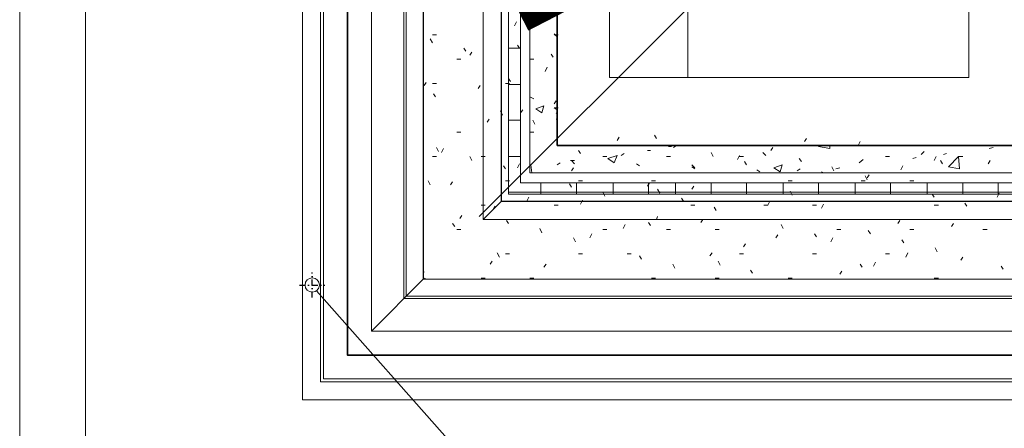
# Model space of a CAD drawing. Header units: millimetres. Extents: x -740 to 33545, y 5178 to 22494.
# Tile 50 of 256: x 8574 to 9395, y 5992 to 6333. Entities that reach past the tile are written whole.
import ezdxf
from ezdxf.lldxf.tags import DXFTag

# ---------------------------------------------------------------- set-up
doc = ezdxf.new("R2010")
doc.units = ezdxf.units.MM
doc.header["$MEASUREMENT"] = 0
doc.linetypes.add('AUSGEZOGEN', pattern=[0])
doc.linetypes.add('STRICHPUNKTX2', pattern=[2, 1, -0.5, 0, -0.5])
doc.layers.add('_B___I__', color=252, linetype='AUSGEZOGEN')
for name, color, linetype, lineweight in [('_IS_EKO_opis', 7, 'Continuous', 18), ('_IS_Nawiew', 5, 'Continuous', 20), ('_IS_Wywiew', 1, 'Continuous', 20), ('A_izolacja', 252, 'Continuous', 9), ('A_l.przerywana', 252, 'ICAD_ISO03W100', 9), ('A_l.widokowa', 252, 'Continuous', 18), ('l. przerywana', 252, 'ICAD_ISO03W100', 9), ('l.przerywana', 252, 'ICAD_ISO03W100', 5), ('Nowe_820-G Rysunki Obrazki_Nr_pióra__101', 252, 'Continuous', 5), ('Nowe_820-G Rysunki Obrazki_Nr_pióra__19', 252, 'Continuous', 0), ('Nowe_820-G Rysunki Obrazki_Nr_pióra__22', 252, 'Continuous', 25), ('Nowe_820-G Rysunki Obrazki_Nr_pióra__23', 252, 'Continuous', 15), ('wymiarowanie', 252, 'Continuous', 9)]:
    doc.layers.add(name, color=color, linetype=linetype, lineweight=lineweight)
doc.styles.add('styl2', font='simplex.shx')
tags = doc.linetypes.add('ICAD_ISO03W100', pattern=[30, 12, -18]).pattern_tags.tags
tags[6:7] = [DXFTag(74, 4), DXFTag(75, 0), DXFTag(340, '0'), DXFTag(46, 1.0), DXFTag(50, 0.0), DXFTag(44, 0.0), DXFTag(45, 0.0)]
tags[4:5] = [DXFTag(74, 4), DXFTag(75, 0), DXFTag(340, '0'), DXFTag(46, 1.0), DXFTag(50, 0.0), DXFTag(44, 0.0), DXFTag(45, 0.0)]
doc.dimstyles.new('Skala 1-100', dxfattribs={"dimtxt": 17, "dimasz": 7, "dimexe": 1, "dimexo": 1, "dimgap": 1.5, "dimtad": 1, "dimdec": 1, "dimrnd": 0.5, "dimtxsty": 'styl2', "dimblk": 'ARCHTICK', "dimcen": 7, "dimadec": 0, "dimazin": 0, "dimtfac": 1, "dimtdec": 1, "dimtmove": 1, "dimatfit": 3, "dimldrblk": 'ARCHTICK', "dimfxl": 0, "dimlwd": -1, "dimlwe": -1, "dimarcsym": 0})

# ---------------------------------------------------------------- blocks, each defined once
blk = doc.blocks.new('_ArchTick')
at = {"color": 0, "linetype": 'ByBlock', "const_width": 0.15}
blk.add_lwpolyline([(-0.5, -0.5), (0.5, 0.5)], dxfattribs=at)

msp = doc.modelspace()

# ---------------------------------------------------------------- linework, layer by layer
at = {"layer": '_B___I__', "linetype": 'STRICHPUNKTX2', "ltscale": 5}
for p, q in [((8817.751912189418, 6101.190371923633), (8817.751912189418, 6122.190371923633)), ((8807.251912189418, 6111.690371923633), (8828.251912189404, 6111.690371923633))]:
    msp.add_line(p, q, dxfattribs=at)
at = {"layer": '_IS_Nawiew'}
for p in [(9065.678877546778, 6665.799328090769), (9131.207384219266, 6284.854763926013)]:
    msp.add_line(p, (9065.675313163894, 6284.854763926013), dxfattribs=at)
at = {"layer": '_IS_Wywiew'}
for p, q in [((9365.493368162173, 6384.854763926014), (9365.493368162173, 6284.854763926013)), ((9131.207384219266, 6364.854337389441), (9131.207384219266, 6284.854763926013)), ((9365.493368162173, 6284.854763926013), (9131.207384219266, 6284.854763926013))]:
    msp.add_line(p, q, dxfattribs=at)
at = {"layer": 'A_izolacja', "lineweight": 35}
msp.add_line((9022.125109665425, 6228.217759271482), (9662.158442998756, 6228.217759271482), dxfattribs=at)
msp.add_lwpolyline([(9022.125109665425, 6228.217759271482), (9022.125109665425, 7547.45775927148), (9468.318442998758, 7547.45775927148), (9468.318442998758, 7014.771092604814), (9468.318442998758, 7013.077759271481), (9568.44385225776, 7013.077759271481)], dxfattribs=at)
at = {"layer": 'A_l.przerywana', "lineweight": 35}
msp.add_lwpolyline([(8847.185109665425, 7722.39775927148), (8847.185109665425, 6053.277759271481), (11882.32510966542, 6053.277759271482), (11882.32510966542, 7728.191092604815), (11086.25177633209, 7728.191092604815), (11086.25177633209, 7188.017759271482), (9643.258442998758, 7188.017759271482), (9643.258442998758, 7722.39775927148)], close=True, dxfattribs=at)
at = {"layer": 'A_l.przerywana', "linetype": 'ICAD_ISO03W100', "lineweight": 13}
for points in [[(8867.185109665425, 6116.457759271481), (8867.185109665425, 7665.011092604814)], [(8910.365109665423, 7659.21775927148), (8910.365109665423, 6116.457759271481)], [(8867.185109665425, 6116.457759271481), (8867.185109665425, 6073.277759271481)], [(8910.365109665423, 6116.457759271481), (8867.185109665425, 6073.277759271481)], [(8910.365109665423, 6116.457759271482), (11819.14510966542, 6116.457759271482)], [(8867.185109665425, 6073.277759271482), (11819.14510966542, 6073.277759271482)]]:
    msp.add_lwpolyline(points, dxfattribs=at)
at = {"layer": 'A_l.przerywana', "linetype": 'ICAD_ISO03W100', "lineweight": 5}
msp.add_lwpolyline([(8910.365109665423, 7659.21775927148), (8910.365109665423, 6116.457759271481)], dxfattribs=at)
at = {"layer": 'A_l.widokowa'}
for points in [[(8809.685109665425, 7759.89775927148), (8809.685109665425, 6015.777759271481), (11919.82510966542, 6015.777759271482), (11919.82510966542, 7765.691092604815), (11048.75177633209, 7765.691092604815), (11048.75177633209, 7225.517759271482), (9680.758442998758, 7225.517759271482), (9680.758442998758, 7759.89775927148)], [(8824.685109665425, 7744.89775927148), (8824.685109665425, 6030.777759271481), (11904.82510966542, 6030.777759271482), (11904.82510966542, 7750.691092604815), (11063.75177633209, 7750.691092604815), (11063.75177633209, 7210.517759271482), (9665.758442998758, 7210.517759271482), (9665.758442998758, 7744.89775927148)], [(8827.185109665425, 7742.39775927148), (8827.185109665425, 6033.277759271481), (11902.32510966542, 6033.277759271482), (11902.32510966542, 7748.191092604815), (11066.25177633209, 7748.191092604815), (11066.25177633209, 7208.017759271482), (9663.258442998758, 7208.017759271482), (9663.258442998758, 7742.39775927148)], [(8894.250074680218, 7675.332794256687), (8894.250074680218, 6100.342724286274), (11835.26014465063, 6100.342724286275), (11835.26014465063, 7681.126127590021), (11133.31674134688, 7681.126127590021), (11133.31674134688, 7140.952794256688), (9596.193477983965, 7140.952794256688), (9596.193477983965, 7675.332794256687)], [(8896.250074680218, 7673.332794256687), (8896.250074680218, 6102.342724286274), (11833.26014465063, 6102.342724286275), (11833.26014465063, 7679.126127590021), (11135.31674134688, 7679.126127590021), (11135.31674134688, 7138.952794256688), (9594.193477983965, 7138.952794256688), (9594.193477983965, 7673.332794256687)]]:
    msp.add_lwpolyline(points, close=True, dxfattribs=at)
at = {"layer": 'l. przerywana', "ltscale": 0.2}
msp.add_circle((8817.751912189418, 6111.690371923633), 6.000000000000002, dxfattribs=at)
at = {"layer": 'l.przerywana'}
msp.add_line((8957.078734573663, 6168.928119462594), (9410.994307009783, 6622.845291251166), dxfattribs=at)
msp.add_lwpolyline([(9904.185109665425, 7702.39775927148), (8867.185109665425, 7702.39775927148), (8867.185109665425, 6073.277759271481), (11862.32510966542, 6073.277759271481), (11862.32510966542, 7708.191092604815), (11106.25177633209, 7708.191092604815), (11106.25177633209, 7168.017759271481), (9904.185109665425, 7168.017759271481), (9904.185109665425, 7702.39775927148), (8867.185109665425, 7702.39775927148)], dxfattribs=at)
msp.add_lwpolyline([(9904.185109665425, 7702.39775927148), (8867.185109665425, 7702.39775927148), (8867.185109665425, 6073.277759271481), (11862.32510966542, 6073.277759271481), (11862.32510966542, 7708.191092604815), (11106.25177633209, 7708.191092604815), (11106.25177633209, 7168.017759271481), (9904.185109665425, 7168.017759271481), (9904.185109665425, 7702.39775927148), (8867.185109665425, 7702.39775927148)], dxfattribs=at)
msp.add_lwpolyline([(8910.51327504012, 7659.069593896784), (8910.51327504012, 6116.605924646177), (11818.99694429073, 6116.605924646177), (11818.99694429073, 7664.862927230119), (11149.57994170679, 7664.862927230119), (11149.57994170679, 7124.689593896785), (9860.856944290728, 7124.689593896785), (9860.856944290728, 7659.069593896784)], close=True, dxfattribs=at)
at = {"layer": 'Nowe_820-G Rysunki Obrazki_Nr_pióra__101', "linetype": 'Continuous', "lineweight": 5}
for points in [[(8960.318442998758, 7615.057759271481), (8960.318442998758, 6166.411092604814)], [(8981.485109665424, 6187.577759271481), (8981.485109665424, 7593.891092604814)], [(8991.645109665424, 6196.891092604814), (8991.645109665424, 7584.57775927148)], [(8999.265109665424, 6205.357759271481), (8999.265109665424, 7576.111092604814)], [(9019.585109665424, 6321.351092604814), (9022.125109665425, 6318.811092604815)], [(8981.485109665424, 6309.497759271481), (8991.645109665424, 6309.497759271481)], [(8981.485109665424, 6279.017759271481), (8991.645109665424, 6279.017759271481)], [(8999.265109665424, 6268.857759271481), (9002.651776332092, 6267.164425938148)], [(9004.345109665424, 6258.697759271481), (9011.118442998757, 6261.237759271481)], [(9009.425109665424, 6255.311092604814), (9011.118442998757, 6261.237759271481)], [(9019.585109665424, 6259.544425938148), (9022.125109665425, 6257.851092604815)], [(9004.345109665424, 6258.697759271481), (9009.425109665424, 6255.311092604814)], [(9021.278442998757, 6255.311092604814), (9022.125109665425, 6254.464425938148)], [(8981.485109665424, 6249.384425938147), (8991.645109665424, 6249.384425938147)], [(9021.278442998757, 6250.231092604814), (9022.125109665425, 6250.231092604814)], [(9114.891776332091, 6227.371092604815), (9117.431776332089, 6227.371092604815)], [(9119.125109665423, 6226.524425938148), (9121.665109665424, 6228.217759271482)], [(9240.198442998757, 6227.371092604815), (9241.045109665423, 6228.217759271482)], [(9240.198442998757, 6227.371092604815), (9249.51177633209, 6225.677759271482)], [(9249.51177633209, 6225.677759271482), (9249.51177633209, 6228.217759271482)], [(9382.438442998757, 6225.677759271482), (9385.825109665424, 6226.524425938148)], [(8981.485109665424, 6218.904425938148), (8991.645109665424, 6218.904425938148)], [(9064.458442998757, 6217.211092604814), (9072.078442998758, 6219.751092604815)], [(9069.538442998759, 6213.824425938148), (9072.078442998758, 6219.751092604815)], [(9075.465109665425, 6219.751092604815), (9078.005109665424, 6221.444425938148)], [(9097.478442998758, 6223.984425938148), (9100.018442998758, 6223.984425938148)], [(9193.63177633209, 6222.291092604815), (9196.17177633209, 6219.751092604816)], [(9325.711776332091, 6220.597759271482), (9328.251776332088, 6223.137759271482)], [(9344.338442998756, 6220.597759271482), (9346.878442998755, 6221.444425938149)], [(9348.57177633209, 6210.437759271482), (9357.038442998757, 6218.904425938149)], [(9357.885109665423, 6208.744425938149), (9357.038442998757, 6218.904425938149)], [(8999.265109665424, 6211.284425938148), (9000.11177633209, 6212.131092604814)], [(9000.958442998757, 6205.357759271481), (9000.11177633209, 6212.131092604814)], [(9022.125109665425, 6212.131092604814), (9024.665109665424, 6213.824425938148)], [(9033.131776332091, 6215.517759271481), (9036.518442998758, 6215.517759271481)], [(9033.978442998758, 6215.517759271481), (9036.518442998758, 6212.977759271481)], [(9064.458442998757, 6217.211092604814), (9069.538442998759, 6213.824425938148)], [(9088.165109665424, 6212.977759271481), (9090.705109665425, 6211.284425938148)], [(9134.365109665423, 6212.131092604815), (9136.905109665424, 6209.591092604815)], [(9134.365109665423, 6210.437759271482), (9136.905109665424, 6208.744425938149)], [(9202.945109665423, 6209.591092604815), (9209.718442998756, 6212.131092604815)], [(9208.025109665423, 6206.204425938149), (9209.718442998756, 6212.131092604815)], [(9274.065109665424, 6213.824425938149), (9277.451776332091, 6216.364425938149)], [(9318.938442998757, 6217.211092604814), (9321.478442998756, 6218.057759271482)], [(9348.57177633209, 6210.437759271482), (9357.885109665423, 6208.744425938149)], [(8999.265109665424, 6205.357759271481), (9000.958442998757, 6205.357759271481)], [(9662.158442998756, 6205.357759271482), (8999.265109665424, 6205.357759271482)], [(9072.078442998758, 6205.357759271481), (9072.925109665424, 6205.357759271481)], [(9188.551776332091, 6207.897759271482), (9191.09177633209, 6206.204425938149)], [(9202.945109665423, 6209.591092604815), (9208.025109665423, 6206.204425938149)], [(9222.418442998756, 6207.051092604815), (9224.958442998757, 6208.744425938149)], [(9242.738442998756, 6206.204425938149), (9244.43177633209, 6205.357759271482)], [(9254.59177633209, 6208.744425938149), (9257.978442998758, 6209.591092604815)], [(9662.158442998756, 6196.891092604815), (8991.645109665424, 6196.891092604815)], [(9008.578442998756, 6187.577759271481), (9008.578442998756, 6196.891092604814)], [(9038.211776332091, 6187.577759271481), (9038.211776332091, 6196.891092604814)], [(9068.69177633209, 6187.577759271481), (9068.69177633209, 6196.891092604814)], [(9098.325109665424, 6187.577759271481), (9098.325109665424, 6196.891092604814)], [(9120.818442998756, 6187.577759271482), (9120.818442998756, 6196.891092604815)], [(9150.451776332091, 6187.577759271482), (9150.451776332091, 6196.891092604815)], [(9180.085109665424, 6187.577759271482), (9180.085109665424, 6196.891092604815)], [(9210.565109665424, 6187.577759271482), (9210.565109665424, 6196.891092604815)], [(9240.198442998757, 6187.577759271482), (9240.198442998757, 6196.891092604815)], [(9270.678442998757, 6187.577759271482), (9270.678442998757, 6196.891092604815)], [(9300.31177633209, 6187.577759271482), (9300.31177633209, 6196.891092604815)], [(9330.791776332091, 6187.577759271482), (9330.791776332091, 6196.891092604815)], [(9360.425109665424, 6187.577759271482), (9360.425109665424, 6196.891092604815)], [(9390.058442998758, 6187.577759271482), (9390.058442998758, 6196.891092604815)], [(8981.485109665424, 6189.271092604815), (9662.158442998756, 6189.271092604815)], [(9662.158442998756, 6187.577759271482), (8981.485109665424, 6187.577759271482)], [(8960.318442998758, 6166.411092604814), (8975.558442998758, 6181.651092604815)], [(8960.318442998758, 6166.411092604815), (11769.19177633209, 6166.411092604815)]]:
    msp.add_lwpolyline(points, dxfattribs=at)
at = {"layer": 'Nowe_820-G Rysunki Obrazki_Nr_pióra__19', "linetype": 'Continuous', "lineweight": 0}
for points in [[(8988.258442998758, 6331.511092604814), (8986.565109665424, 6328.124425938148)], [(8917.985109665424, 6313.731092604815), (8916.291776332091, 6317.117759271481)], [(8917.985109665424, 6320.504425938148), (8921.371776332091, 6320.504425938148)], [(9019.585109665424, 6320.504425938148), (9022.971776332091, 6320.504425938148)], [(8945.925109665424, 6306.957759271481), (8944.231776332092, 6309.497759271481)], [(8990.798442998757, 6309.497759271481), (8989.105109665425, 6312.037759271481)], [(8951.005109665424, 6306.111092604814), (8949.311776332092, 6303.571092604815)], [(9018.738442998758, 6301.877759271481), (9017.045109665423, 6304.417759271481)], [(8938.305109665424, 6300.184425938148), (8941.69177633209, 6300.184425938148)], [(8999.265109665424, 6300.184425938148), (9002.651776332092, 6300.184425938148)], [(9013.658442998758, 6293.411092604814), (9011.965109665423, 6290.024425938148)], [(8983.178442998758, 6281.557759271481), (8981.485109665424, 6284.097759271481)], [(8912.905109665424, 6280.711092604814), (8911.211776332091, 6278.171092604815)], [(8917.985109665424, 6279.864425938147), (8921.371776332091, 6279.864425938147)], [(8957.778442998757, 6278.171092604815), (8956.085109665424, 6275.631092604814)], [(8978.945109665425, 6279.864425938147), (8982.33177633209, 6279.864425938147)], [(8920.525109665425, 6268.857759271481), (8918.83177633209, 6271.397759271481)], [(9021.278442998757, 6265.471092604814), (9019.585109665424, 6262.931092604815)], [(9019.585109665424, 6259.544425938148), (9022.971776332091, 6259.544425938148)], [(8976.405109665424, 6253.617759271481), (8974.711776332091, 6257.004425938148)], [(8993.338442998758, 6257.851092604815), (8991.645109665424, 6255.311092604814)], [(8965.398442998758, 6250.231092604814), (8963.705109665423, 6247.691092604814)], [(9003.498442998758, 6245.997759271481), (9001.805109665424, 6249.384425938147)], [(8938.305109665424, 6239.224425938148), (8941.69177633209, 6239.224425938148)], [(8999.265109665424, 6239.224425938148), (9002.651776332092, 6239.224425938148)], [(9073.77177633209, 6234.991092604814), (9072.078442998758, 6232.451092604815)], [(9105.098442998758, 6234.144425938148), (9103.405109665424, 6236.684425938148)], [(8923.065109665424, 6223.137759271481), (8921.371776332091, 6226.524425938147)], [(9202.098442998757, 6226.524425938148), (9200.405109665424, 6223.984425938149)], [(9230.038442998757, 6234.144425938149), (9228.345109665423, 6231.604425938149)], [(9274.91177633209, 6231.604425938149), (9273.218442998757, 6228.217759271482)], [(8917.985109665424, 6218.904425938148), (8921.371776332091, 6218.904425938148)], [(8927.298442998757, 6225.677759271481), (8925.605109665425, 6222.291092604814)], [(8951.005109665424, 6215.517759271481), (8949.311776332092, 6218.904425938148)], [(8958.625109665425, 6218.904425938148), (8962.01177633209, 6218.904425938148)], [(9041.598442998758, 6221.444425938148), (9039.905109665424, 6223.984425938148)], [(9060.225109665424, 6218.904425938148), (9063.61177633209, 6218.904425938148)], [(9113.198442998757, 6218.904425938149), (9116.585109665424, 6218.904425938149)], [(9152.145109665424, 6218.904425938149), (9150.451776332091, 6222.291092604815)], [(9174.158442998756, 6219.751092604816), (9172.465109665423, 6216.364425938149)], [(9174.158442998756, 6218.904425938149), (9177.545109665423, 6218.904425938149)], [(9296.078442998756, 6218.904425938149), (9299.465109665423, 6218.904425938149)], [(9338.41177633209, 6218.904425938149), (9336.718442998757, 6215.517759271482)], [(9357.038442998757, 6218.904425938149), (9360.425109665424, 6218.904425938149)], [(8978.945109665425, 6208.744425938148), (8977.25177633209, 6211.284425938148)], [(8990.798442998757, 6212.977759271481), (8989.105109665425, 6209.591092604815)], [(9180.085109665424, 6212.131092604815), (9178.391776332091, 6214.671092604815)], [(9225.805109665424, 6214.671092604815), (9224.11177633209, 6217.211092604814)], [(9252.898442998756, 6207.051092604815), (9251.205109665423, 6210.437759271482)], [(9310.47177633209, 6211.284425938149), (9308.778442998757, 6207.897759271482)], [(9343.49177633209, 6212.977759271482), (9341.798442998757, 6215.517759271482)], [(9383.285109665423, 6215.517759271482), (9381.59177633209, 6212.977759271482)], [(9035.67177633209, 6209.591092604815), (9033.978442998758, 6207.051092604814)], [(9280.838442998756, 6199.431092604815), (9279.145109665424, 6202.817759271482)], [(9282.531776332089, 6203.664425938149), (9280.838442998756, 6201.124425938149)], [(8916.291776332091, 6195.197759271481), (8914.598442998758, 6198.584425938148)], [(8934.918442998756, 6197.737759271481), (8933.225109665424, 6195.197759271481)], [(8978.945109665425, 6198.584425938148), (8982.33177633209, 6198.584425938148)], [(9033.978442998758, 6193.504425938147), (9032.285109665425, 6196.044425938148)], [(9039.905109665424, 6198.584425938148), (9043.291776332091, 6198.584425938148)], [(9099.17177633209, 6196.891092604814), (9097.478442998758, 6194.351092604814)], [(9100.865109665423, 6198.584425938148), (9104.251776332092, 6198.584425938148)], [(9136.058442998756, 6194.351092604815), (9134.365109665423, 6191.811092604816)], [(9214.798442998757, 6198.584425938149), (9218.185109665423, 6198.584425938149)], [(9275.758442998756, 6198.584425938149), (9279.145109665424, 6198.584425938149)], [(9316.398442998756, 6198.584425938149), (9319.785109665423, 6198.584425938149)], [(9061.918442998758, 6185.884425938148), (9060.225109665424, 6189.271092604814)], [(9107.638442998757, 6188.424425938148), (9105.945109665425, 6191.811092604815)], [(9218.185109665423, 6186.731092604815), (9216.49177633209, 6190.117759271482)], [(9336.718442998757, 6185.037759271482), (9335.025109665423, 6187.577759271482)], [(9390.905109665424, 6188.424425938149), (9389.211776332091, 6185.037759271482)], [(8958.625109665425, 6178.264425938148), (8962.01177633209, 6178.264425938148)], [(8970.478442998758, 6177.417759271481), (8968.785109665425, 6174.877759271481)], [(8998.418442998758, 6185.037759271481), (8996.725109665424, 6181.651092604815)], [(9019.585109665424, 6178.264425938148), (9022.971776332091, 6178.264425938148)], [(9043.291776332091, 6182.497759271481), (9041.598442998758, 6179.111092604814)], [(9127.591776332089, 6181.651092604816), (9125.898442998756, 6184.191092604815)], [(9133.518442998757, 6178.264425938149), (9136.905109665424, 6178.264425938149)], [(9194.478442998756, 6178.264425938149), (9197.865109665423, 6178.264425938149)], [(9199.558442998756, 6181.651092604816), (9197.865109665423, 6178.264425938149)], [(9235.118442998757, 6178.264425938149), (9238.505109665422, 6178.264425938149)], [(9244.43177633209, 6179.111092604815), (9242.738442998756, 6175.724425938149)], [(9336.718442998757, 6178.264425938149), (9340.105109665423, 6178.264425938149)], [(9363.81177633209, 6177.417759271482), (9362.118442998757, 6179.957759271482)], [(8942.538442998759, 6169.797759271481), (8940.845109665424, 6167.257759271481)], [(9105.945109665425, 6168.951092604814), (9105.098442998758, 6166.411092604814)], [(9154.685109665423, 6174.031092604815), (9152.99177633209, 6176.571092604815)], [(8936.61177633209, 6160.484425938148), (8934.918442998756, 6163.024425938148)], [(8981.485109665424, 6163.024425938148), (8979.791776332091, 6165.564425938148)], [(9078.85177633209, 6162.177759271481), (9077.158442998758, 6158.791092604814)], [(9100.018442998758, 6161.331092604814), (9098.325109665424, 6163.871092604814)], [(9143.678442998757, 6166.411092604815), (9141.985109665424, 6163.871092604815)], [(9210.565109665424, 6158.791092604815), (9208.87177633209, 6162.177759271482)], [(9307.93177633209, 6165.564425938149), (9306.238442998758, 6163.024425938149)], [(9352.805109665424, 6163.024425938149), (9351.111776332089, 6160.484425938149)], [(8938.305109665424, 6157.944425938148), (8941.69177633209, 6157.944425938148)], [(9009.425109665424, 6155.404425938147), (9007.731776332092, 6158.791092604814)], [(9050.911776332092, 6154.557759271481), (9049.218442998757, 6151.171092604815)], [(9060.225109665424, 6157.944425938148), (9063.61177633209, 6157.944425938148)], [(9113.198442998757, 6157.944425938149), (9116.585109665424, 6157.944425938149)], [(9153.838442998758, 6157.944425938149), (9157.225109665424, 6157.944425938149)], [(9206.33177633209, 6153.711092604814), (9204.638442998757, 6151.171092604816)], [(9238.505109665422, 6152.017759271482), (9236.81177633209, 6154.557759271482)], [(9255.438442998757, 6157.944425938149), (9258.825109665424, 6157.944425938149)], [(9283.378442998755, 6154.557759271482), (9281.685109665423, 6157.097759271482)], [(9316.398442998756, 6157.944425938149), (9319.785109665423, 6157.944425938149)], [(9377.358442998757, 6157.944425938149), (9380.745109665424, 6157.944425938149)], [(9037.365109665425, 6147.784425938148), (9035.67177633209, 6151.171092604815)], [(9179.238442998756, 6146.091092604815), (9177.545109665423, 6143.551092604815)], [(9252.051776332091, 6151.171092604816), (9250.358442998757, 6147.784425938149)], [(9311.318442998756, 6146.937759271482), (9309.625109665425, 6149.477759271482)], [(8973.865109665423, 6135.084425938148), (8972.17177633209, 6138.471092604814)], [(8978.945109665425, 6137.624425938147), (8982.33177633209, 6137.624425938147)], [(9039.905109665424, 6137.624425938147), (9043.291776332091, 6137.624425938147)], [(9080.545109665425, 6137.624425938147), (9083.93177633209, 6137.624425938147)], [(9151.298442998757, 6138.471092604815), (9149.605109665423, 6135.931092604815)], [(9174.158442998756, 6137.624425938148), (9177.545109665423, 6137.624425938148)], [(9235.118442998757, 6137.624425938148), (9238.505109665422, 6137.624425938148)], [(9296.078442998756, 6137.624425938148), (9299.465109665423, 6137.624425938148)], [(9314.705109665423, 6138.471092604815), (9313.01177633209, 6135.084425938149)], [(9339.258442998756, 6139.317759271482), (9337.565109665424, 6142.704425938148)], [(8967.938442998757, 6131.697759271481), (8966.245109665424, 6129.157759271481)], [(9012.811776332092, 6129.157759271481), (9011.118442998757, 6126.617759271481)], [(9092.398442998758, 6133.391092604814), (9090.705109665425, 6135.931092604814)], [(9120.338442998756, 6125.771092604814), (9118.645109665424, 6129.157759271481)], [(9158.07177633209, 6128.311092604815), (9156.378442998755, 6131.697759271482)], [(9276.605109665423, 6126.617759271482), (9274.91177633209, 6129.157759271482)], [(9287.61177633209, 6130.851092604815), (9285.918442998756, 6127.464425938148)], [(9360.425109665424, 6135.084425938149), (9358.73177633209, 6132.544425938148)], [(8911.211776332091, 6122.384425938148), (8910.365109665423, 6124.077759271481)], [(9185.165109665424, 6121.537759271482), (9183.47177633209, 6124.077759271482)], [(9259.67177633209, 6123.231092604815), (9257.978442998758, 6120.691092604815)], [(9394.291776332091, 6124.924425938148), (9392.598442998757, 6127.464425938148)], [(8912.058442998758, 6117.304425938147), (8911.211776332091, 6116.457759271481)], [(8958.625109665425, 6117.304425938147), (8962.01177633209, 6117.304425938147)], [(8999.265109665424, 6117.304425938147), (9002.651776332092, 6117.304425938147)], [(9100.865109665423, 6117.304425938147), (9104.251776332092, 6117.304425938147)], [(9153.838442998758, 6117.304425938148), (9157.225109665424, 6117.304425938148)], [(9214.798442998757, 6117.304425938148), (9218.185109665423, 6117.304425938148)], [(9336.718442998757, 6117.304425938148), (9340.105109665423, 6117.304425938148)]]:
    msp.add_lwpolyline(points, dxfattribs=at)
at = {"layer": 'Nowe_820-G Rysunki Obrazki_Nr_pióra__22', "linetype": 'Continuous', "lineweight": 25}
for points in [[(8975.558442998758, 6181.651092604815), (8975.558442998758, 7599.817759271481)], [(9022.125109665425, 7553.251092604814), (9022.125109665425, 6228.217759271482)], [(9022.125109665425, 6228.217759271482), (9662.158442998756, 6228.217759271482)], [(8975.558442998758, 6181.651092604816), (9662.158442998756, 6181.651092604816)]]:
    msp.add_lwpolyline(points, dxfattribs=at)
at = {"layer": 'Nowe_820-G Rysunki Obrazki_Nr_pióra__23', "linetype": 'Continuous', "lineweight": 15}
msp.add_lwpolyline([(8628.585462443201, 8119.480834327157), (8628.585462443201, 5249.280834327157)], dxfattribs=at)
at = {"layer": 'wymiarowanie'}
msp.add_line((8952.901331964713, 5958.236040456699), (8821.245506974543, 6106.812380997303), dxfattribs=at)
msp.add_lwpolyline([(8573.708795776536, 8148.26750099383), (8573.708795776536, 5178.26750099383), (12773.70879577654, 5178.267500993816), (12773.70879577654, 8148.267500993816), (8573.708795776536, 8148.26750099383)], dxfattribs=at)

# ---------------------------------------------------------------- leaders
at = {"layer": '_IS_EKO_opis', "linetype": 'ByBlock', "lineweight": 15}
msp.add_leader([(9116.825892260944, 6402.3579835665), (9195.575435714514, 6377.29453660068), (9288.894817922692, 6377.12881119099)], dimstyle='Skala 1-100', override={"dimtxt": 300, "dimasz": 200, "dimexe": 4, "dimfxl": 1, "dimfxlon": 0}, dxfattribs=at)

doc.saveas('drawing.dxf')
